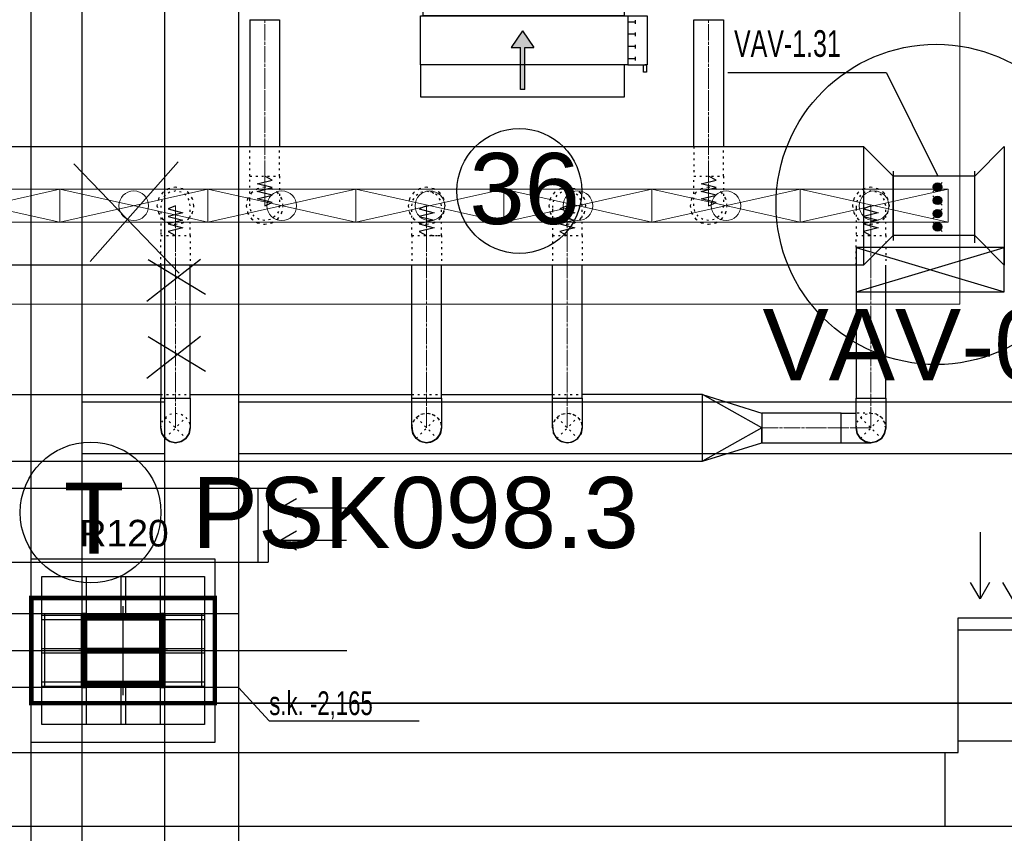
# Model space of a CAD drawing. Header units: centimetres. Extents: x -149939 to 48626, y -46000 to 152985.
# Tile 61 of 256: x -47239 to -40589, y 39766 to 45261. Entities that reach past the tile are written whole.
import ezdxf

# ---------------------------------------------------------------- set-up
doc = ezdxf.new("R2010")
doc.units = ezdxf.units.CM
doc.header["$LTSCALE"] = 50
doc.header["$PDMODE"] = 35
doc.header["$PDSIZE"] = 0.1
for name, pattern in [('CADVENT_CENTERLINE', [9.9, 7.4, -1, 0.5, -1]), ('CADVENT_HIDDEN', [0.8, 0.25, -0.55]), ('Kondygnacja  -0_5$0$HIDDEN', [9.525, 6.35, -3.175]), ('Kondygnacja  -0_5$0$HIDDEN2', [4.7625, 3.175, -1.5875]), ('Osie rzutów$0$DASHDOT2', [12.7, 6.35, -3.175, 0, -3.175])]:
    doc.linetypes.add(name, pattern=pattern)
doc.layers.get('0').update_dxf_attribs({"color": 8})
doc.layers.get('DEFPOINTS').update_dxf_attribs({"color": 8})
for name, color, linetype in [('01-103-Went PP_poziom-0_5$0$L_Nawiew', 7, 'Continuous'), ('bgde-nawiewDETAILS', 1, 'Continuous'), ('bgde-nawiewEXP', 7, 'Continuous'), ('bgde-nawiewHIDDEN', 250, 'Continuous'), ('bgde-wywiewSOL', 5, 'Continuous'), ('bgde_redukcja', 250, 'Continuous'), ('bgde_VAV', 7, 'Continuous'), ('IS_zmiany 2024', 1, 'Continuous'), ('Kondygnacja  -0_5$0$ARCH_GK', 8, 'Continuous'), ('Kondygnacja  -0_5$0$ARCH_INFO_ODPORNOŚĆ OGNIOWA', 8, 'Continuous'), ('Kondygnacja  -0_5$0$ARCH_KONSTR_POWYŻEJ RZUTU', 8, 'Kondygnacja  -0_5$0$HIDDEN'), ('Kondygnacja  -0_5$0$ARCH_KONSTR_POWYŻEJ RZUTU_IST', 8, 'Kondygnacja  -0_5$0$HIDDEN2'), ('Kondygnacja  -0_5$0$ARCH_KONSTRUKCJA_NIEWIDOCZNA', 8, 'Continuous'), ('Kondygnacja  -0_5$0$ARCH_OKŁADZINA', 8, 'Continuous'), ('Kondygnacja  -0_5$0$ARCH_SŁUPY', 8, 'Continuous'), ('Osie rzutów$0$ARCH_INFO_OSIE_IST', 8, 'Osie rzutów$0$DASHDOT2'), ('Osie rzutów$0$ARCH_INFO_OSIE_OPISY_IST', 8, 'Continuous')]:
    doc.layers.add(name, color=color, linetype=linetype)
for name, color, linetype, lineweight in [('bgde-nawiewCEN', 7, 'Continuous', 13), ('bgde_nawiewnik', 11, 'Continuous', 5), ('Kondygnacja  -0_5$0$ARCH_INFO_WYMIARY', 8, 'Continuous', 9), ('RFCU', 6, 'Continuous', 30)]:
    doc.layers.add(name, color=color, linetype=linetype, lineweight=lineweight)
doc.styles.add('Arial', font='ARIAL.TTF')
doc.styles.add('Kondygnacja  -0_5$0$Arial', font='ARIAL.TTF')
doc.styles.add('Kondygnacja  -0_5$0$BIKTS', font='bikromsw.shx', dxfattribs={"width": 0.8})
doc.styles.add('Kondygnacja  -0_5$0$Romans', font='Romans.shx', dxfattribs={"width": 0.7})
doc.dimstyles.new('Kondygnacja  -0_5$0$Wymiary 1-100', dxfattribs={"dimtxt": 12, "dimasz": 10, "dimexe": 5, "dimexo": 0, "dimgap": 4, "dimtad": 1, "dimrnd": 0.5, "dimzin": 12, "dimdsep": 46, "dimtxsty": 'Kondygnacja  -0_5$0$Romans', "dimblk": 'Kondygnacja  -0_5$0$_Oblique', "dimcen": 10, "dimdle": 10, "dimclrt": 55, "dimazin": 0, "dimtfac": 1, "dimtmove": 1, "dimatfit": 3, "dimfxl": 8, "dimfxlon": 1, "dimtolj": 1, "dimtzin": 0, "dimarcsym": 0})
pattern_1 = [(45, (-1133.3117, -3177.9858), (-0.6735192, 0.6735192), [])]

# ---------------------------------------------------------------- blocks, each defined once
blk = doc.blocks.new('Osie rzutów')
at = {"layer": 'Osie rzutów$0$ARCH_INFO_OSIE_IST', "ltscale": 10}
for p, q in [((7460, 12510), (7460, 4623.26)), ((7460, 8570), (7460, 8630)), ((4436.04, 8600), (15156.54, 8600)), ((7490, 8600), (7430, 8600))]:
    blk.add_line(p, q, dxfattribs=at)
blk = doc.blocks.new('Kondygnacja  -0_5$0$_Oblique')
at = {"color": 0, "linetype": 'ByBlock', "lineweight": -2}
blk.add_line((-0.5, -0.5), (0.5, 0.5), dxfattribs=at)
blk = doc.blocks.new('*D148')
at = {"layer": 'DEFPOINTS', "color": 0}
for p in [(-59190, 47690), (5862.4, 47690), (6190, 43700)]:
    blk.add_point(p, dxfattribs=at)
at = {"layer": 'Kondygnacja  -0_5$0$ARCH_INFO_WYMIARY', "color": 0, "lineweight": -2}
for p, q in [((5854.4, 47690), (5867.4, 47690)), ((5862.4, 43690), (5862.4, 47700)), ((5870.4, 43700), (5857.4, 43700))]:
    blk.add_line(p, q, dxfattribs=at)
at = {"layer": 'Kondygnacja  -0_5$0$ARCH_INFO_WYMIARY', "color": 0, "linetype": 'ByBlock', "lineweight": -2, "xscale": 10, "yscale": 10, "zscale": 10}
for p, rotation in [((5862.4, 47690), 90), ((5862.4, 43700), 270)]:
    blk.add_blockref('Kondygnacja  -0_5$0$_Oblique', p, dxfattribs=dict(at, rotation=rotation))
at = {"layer": 'Kondygnacja  -0_5$0$ARCH_INFO_WYMIARY', "color": 55, "insert": (5852.4, 45695), "char_height": 12, "attachment_point": 5, "rotation": 90, "style": 'Kondygnacja  -0_5$0$Romans'}
blk.add_mtext('\\A1;3990', dxfattribs=at)
blk = doc.blocks.new('Kondygnacja  -0_5$0$słup_prostokąt')
at = {"layer": 'Kondygnacja  -0_5$0$ARCH_SŁUPY', "lineweight": 40}
h = blk.add_hatch(dxfattribs=at)
h.set_pattern_fill('ANSI31', color=256, scale=0.3, style=0)
h.set_pattern_definition(pattern_1)
h.paths.add_polyline_path([(36, 34), (39, 34), (39, 84), (36, 84)])
h = blk.add_hatch(dxfattribs=at)
h.set_pattern_fill('ANSI31', color=256, scale=0.3, style=0)
h.set_pattern_definition(pattern_1)
h.paths.add_polyline_path([(89, 80), (89, 83), (39, 83), (39, 80)])
h = blk.add_hatch(dxfattribs=at)
h.set_pattern_fill('ANSI31', color=256, scale=0.3, style=0)
h.set_pattern_definition(pattern_1)
h.paths.add_polyline_path([(89, 34), (92, 34), (92, 84), (89, 84)])
h = blk.add_hatch(dxfattribs=at)
h.set_pattern_fill('ANSI31', color=256, scale=0.3, style=0)
h.set_pattern_definition(pattern_1)
h.paths.add_polyline_path([(89, 57.5), (89, 60.5), (39, 60.5), (39, 57.5)])
h = blk.add_hatch(dxfattribs=at)
h.set_pattern_fill('ANSI31', color=256, scale=0.3, style=0)
h.set_pattern_definition(pattern_1)
h.paths.add_polyline_path([(89, 35), (89, 38), (39, 38), (39, 35)])
at = {"layer": 'Kondygnacja  -0_5$0$ARCH_KONSTRUKCJA_NIEWIDOCZNA'}
blk.add_lwpolyline([(119, 109), (119, 9), (9, 9), (9, 109)], close=True, dxfattribs=at)
for points in [[(36, 109), (36, 84)], [(39, 109), (39, 84)], [(62.5, 109), (62.5, 83)], [(65.5, 109), (65.5, 83)], [(89, 109), (89, 84)], [(92, 109), (92, 84)], [(9, 83), (36, 83)], [(9, 80), (36, 80)], [(92, 83), (119, 83)], [(92, 80), (119, 80)], [(9, 60.5), (36, 60.5)], [(92, 60.5), (119, 60.5)], [(9, 57.5), (36, 57.5)], [(92, 57.5), (119, 57.5)], [(9, 38), (36, 38)], [(9, 35), (36, 35)], [(36, 34), (36, 9)], [(39, 34), (39, 9)], [(62.5, 35), (62.5, 9)], [(65.49, 35), (65.49, 9)], [(89, 34), (89, 9)], [(92, 38), (119, 38)], [(92, 35), (119, 35)], [(92, 34), (92, 9)]]:
    blk.add_lwpolyline(points, dxfattribs=at)
at = {"layer": 'Kondygnacja  -0_5$0$ARCH_OKŁADZINA'}
blk.add_lwpolyline([(2, 121), (126, 121), (126, -3), (2, -3)], close=True, dxfattribs=at)
at = {"layer": 'Kondygnacja  -0_5$0$ARCH_SŁUPY', "lineweight": 40}
for p, q in [((39, 60.5), (89, 60.5)), ((89, 57.5), (39, 57.5))]:
    blk.add_line(p, q, dxfattribs=at)
at = {"layer": 'Kondygnacja  -0_5$0$ARCH_SŁUPY', "lineweight": 30, "const_width": 3}
blk.add_lwpolyline([(2, 94.5), (126, 94.5), (126, 23.5), (2, 23.5)], close=True, dxfattribs=at)
at = {"layer": 'Kondygnacja  -0_5$0$ARCH_SŁUPY', "lineweight": 40}
for points in [[(36, 84), (39, 84), (39, 34), (36, 34)], [(89, 84), (92, 84), (92, 34), (89, 34)]]:
    blk.add_lwpolyline(points, close=True, dxfattribs=at)
for points in [[(89, 83), (39, 83)], [(39, 80), (89, 80)], [(89, 38), (39, 38)], [(39, 35), (89, 35)]]:
    blk.add_lwpolyline(points, dxfattribs=at)
blk = doc.blocks.new('Kondygnacja  -0_5$0$konstrukcja istniejąca -0.5')
at = {"layer": 'Kondygnacja  -0_5$0$ARCH_KONSTR_POWYŻEJ RZUTU_IST', "ltscale": 10}
for p, q in [((7432, 9775), (7432, 8625)), ((7432, 8575), (7432, 7425))]:
    blk.add_line(p, q, dxfattribs=at)
for points in [[(7488, 9775), (7488, 8625)], [(7538, 9775), (7538, 8625)], [(7538, 8575), (7382, 8575), (7382, 8625), (7538, 8625), (7538, 8575)], [(7488, 8575), (7488, 7425)], [(7538, 8575), (7538, 7425)]]:
    blk.add_lwpolyline(points, dxfattribs=at)
at = {"layer": 'Kondygnacja  -0_5$0$ARCH_KONSTR_POWYŻEJ RZUTU_IST', "ltscale": 10, "elevation": 0}
for points in [[(7432, 8767.89), (7488, 8767.89)], [(7538, 8767.89), (8582, 8767.89)], [(7488, 8732.89), (7432, 8732.89)], [(8582, 8732.89), (7538, 8732.89)], [(7407, 8625), (7407, 8575)], [(7513, 8625), (7513, 8575)]]:
    blk.add_lwpolyline(points, dxfattribs=at)
at = {"layer": 'Kondygnacja  -0_5$0$ARCH_KONSTR_POWYŻEJ RZUTU_IST'}
blk.add_lwpolyline([(7538, 8575), (7558.68, 8552.53), (7659.84, 8552.53)], dxfattribs=at)
at = {"layer": 'Kondygnacja  -0_5$0$ARCH_KONSTR_POWYŻEJ RZUTU_IST', "style": 'Kondygnacja  -0_5$0$BIKTS', "width": 0.7}
blk.add_text('s.k. -2,165', height=16, dxfattribs=at).set_placement((7558.68, 8556.46))
blk = doc.blocks.new('blok')
at = {"layer": 'bgde_VAV', "color": 3, "linetype": 'Continuous', "lineweight": -2}
for p, q in [((-54400.4, 33775), (-54434.2, 33775)), ((-53950.4, 33775), (-54400.4, 33775)), ((-53966.7, 33775), (-54000.4, 33775)), ((-54434.2, 33225), (-54400.4, 33225)), ((-54400.4, 33225), (-54000.4, 33225)), ((-54000.4, 33225), (-53966.7, 33225))]:
    blk.add_line(p, q, dxfattribs=at)
at = {"layer": 'bgde_VAV', "color": 3, "linetype": 'ByBlock', "lineweight": -2}
for p, q in [((-54400.4, 33775), (-54400.4, 33225)), ((-54000.4, 33775), (-54000.4, 33225))]:
    blk.add_line(p, q, dxfattribs=at)
at = {"layer": 'bgde_VAV', "color": 3, "linetype": 'Continuous', "lineweight": -3}
for p, q in [((-54294.7, 33492.5), (-54357.9, 33555.7)), ((-54326.3, 33524.1), (-54354.9, 33524.1)), ((-54326.3, 33524.1), (-54353.5, 33533)), ((-54326.3, 33524.1), (-54353.5, 33515.3)), ((-54326.3, 33524.1), (-54349.5, 33540.9)), ((-54326.3, 33524.1), (-54349.5, 33507.3)), ((-54326.3, 33524.1), (-54343.1, 33547.3)), ((-54326.3, 33524.1), (-54343.1, 33501)), ((-54326.3, 33524.1), (-54335.1, 33551.3)), ((-54326.3, 33524.1), (-54335.1, 33496.9)), ((-54326.3, 33524.1), (-54326.3, 33552.7)), ((-54326.3, 33524.1), (-54317.5, 33551.3)), ((-54326.3, 33524.1), (-54309.5, 33547.3)), ((-54326.3, 33524.1), (-54303.2, 33540.9)), ((-54326.3, 33524.1), (-54299.1, 33533)), ((-54326.3, 33524.1), (-54299.1, 33515.3)), ((-54326.3, 33524.1), (-54303.2, 33507.3)), ((-54326.3, 33524.1), (-54309.5, 33501)), ((-54326.3, 33524.1), (-54317.5, 33496.9)), ((-54326.3, 33524.1), (-54326.3, 33495.5)), ((-54326.3, 33524.1), (-54297.7, 33524.1)), ((-54205.3, 33555.7), (-54268.5, 33492.5)), ((-54236.9, 33524.1), (-54265.5, 33524.1)), ((-54236.9, 33524.1), (-54264.1, 33533)), ((-54236.9, 33524.1), (-54264.1, 33515.3)), ((-54236.9, 33524.1), (-54260, 33540.9)), ((-54236.9, 33524.1), (-54260, 33507.3)), ((-54236.9, 33524.1), (-54253.7, 33547.3)), ((-54236.9, 33524.1), (-54253.7, 33501)), ((-54236.9, 33524.1), (-54245.7, 33551.3)), ((-54236.9, 33524.1), (-54245.7, 33496.9)), ((-54236.9, 33524.1), (-54236.9, 33552.7)), ((-54236.9, 33524.1), (-54228.1, 33551.3)), ((-54236.9, 33524.1), (-54220.1, 33547.3)), ((-54236.9, 33524.1), (-54213.8, 33540.9)), ((-54236.9, 33524.1), (-54209.7, 33533)), ((-54236.9, 33524.1), (-54209.7, 33515.3)), ((-54236.9, 33524.1), (-54213.8, 33507.3)), ((-54236.9, 33524.1), (-54220.1, 33501)), ((-54236.9, 33524.1), (-54228.1, 33496.9)), ((-54236.9, 33524.1), (-54236.9, 33495.5)), ((-54236.9, 33524.1), (-54208.3, 33524.1)), ((-54115.9, 33492.5), (-54179.1, 33555.7)), ((-54147.5, 33524.1), (-54176.1, 33524.1)), ((-54147.5, 33524.1), (-54174.7, 33533)), ((-54147.5, 33524.1), (-54174.7, 33515.3)), ((-54147.5, 33524.1), (-54170.6, 33540.9)), ((-54147.5, 33524.1), (-54170.6, 33507.3)), ((-54147.5, 33524.1), (-54164.3, 33547.3)), ((-54147.5, 33524.1), (-54164.3, 33501)), ((-54147.5, 33524.1), (-54156.3, 33551.3)), ((-54147.5, 33524.1), (-54156.3, 33496.9)), ((-54147.5, 33524.1), (-54147.5, 33552.7)), ((-54147.5, 33524.1), (-54138.7, 33551.3)), ((-54147.5, 33524.1), (-54130.7, 33547.3)), ((-54147.5, 33524.1), (-54124.3, 33540.9)), ((-54147.5, 33524.1), (-54120.3, 33533)), ((-54147.5, 33524.1), (-54120.3, 33515.3)), ((-54147.5, 33524.1), (-54124.3, 33507.3)), ((-54147.5, 33524.1), (-54130.7, 33501)), ((-54147.5, 33524.1), (-54138.7, 33496.9)), ((-54147.5, 33524.1), (-54147.5, 33495.5)), ((-54147.5, 33524.1), (-54118.9, 33524.1)), ((-54026.5, 33555.7), (-54089.7, 33492.5)), ((-54058.1, 33524.1), (-54086.7, 33524.1)), ((-54058.1, 33524.1), (-54085.3, 33533)), ((-54058.1, 33524.1), (-54085.3, 33515.3)), ((-54058.1, 33524.1), (-54081.2, 33540.9)), ((-54058.1, 33524.1), (-54081.2, 33507.3)), ((-54058.1, 33524.1), (-54074.9, 33547.3)), ((-54058.1, 33524.1), (-54074.9, 33501)), ((-54058.1, 33524.1), (-54066.9, 33551.3)), ((-54058.1, 33524.1), (-54066.9, 33496.9)), ((-54058.1, 33524.1), (-54058.1, 33552.7)), ((-54058.1, 33524.1), (-54049.2, 33551.3)), ((-54058.1, 33524.1), (-54041.3, 33547.3)), ((-54058.1, 33524.1), (-54034.9, 33540.9)), ((-54058.1, 33524.1), (-54030.9, 33533)), ((-54058.1, 33524.1), (-54030.9, 33515.3)), ((-54058.1, 33524.1), (-54034.9, 33507.3)), ((-54058.1, 33524.1), (-54041.3, 33501)), ((-54058.1, 33524.1), (-54049.2, 33496.9)), ((-54058.1, 33524.1), (-54058.1, 33495.5)), ((-54058.1, 33524.1), (-54029.5, 33524.1))]:
    blk.add_line(p, q, dxfattribs=at)
for centre in [(-54326.3, 33524.1), (-54236.9, 33524.1), (-54147.5, 33524.1), (-54058.1, 33524.1)]:
    blk.add_ellipse(centre, major_axis=(0, 28.6), ratio=1, start_param=-1.570796, end_param=4.712389, dxfattribs=at)
blk = doc.blocks.new('A$C066D7839')
at = {"layer": 'bgde_nawiewnik', "color": 7}
for p, q in [((-50, -11.15), (-50, 11.15)), ((-50, 11.15), (50, 11.15)), ((-50, -11.15), (50, 11.15)), ((50, -11.15), (-50, 11.15)), ((50, 11.15), (50, -11.15)), ((50, -11.15), (-50, -11.15))]:
    blk.add_line(p, q, dxfattribs=at)
blk.add_circle((0, 0), 10, dxfattribs=at)
blk = doc.blocks.new('A$C5B3E7367')
at = {"layer": '01-103-Went PP_poziom-0_5$0$L_Nawiew'}
h = blk.add_hatch(color=256, dxfattribs=at)
h.paths.add_polyline_path([(215, 704), (215, 674), (331.7, 674), (331.7, 612.1), (445.9, 689), (331.7, 765.9), (331.7, 704)])
h.paths.add_polyline_path([(48.3, 704), (48.3, 674), (215, 674), (215, 704)])
for p, q in [((215, 1400), (215, 1530)), ((545, 1530), (215, 1530)), ((215, 1530), (215, 1515)), ((545, 1400), (545, 1530)), ((215, 1525), (165, 1525)), ((165, 1525), (165, 1505)), ((165, 1505), (215, 1505)), ((545, 1400), (215, 1400)), ((215, 1400), (215, 1378)), ((243.8, 1452), (268.8, 1452)), ((256.2, 1452), (256.2, 1400)), ((326.2, 1452), (351.2, 1452)), ((338.8, 1452), (338.8, 1400)), ((408.8, 1452), (433.8, 1452)), ((421.2, 1452), (421.2, 1400)), ((491.2, 1452), (516.2, 1452)), ((503.8, 1452), (503.8, 1400)), ((545, 0), (545, 1400)), ((0, 1378), (215, 1378)), ((0, 0), (0, 1378)), ((215, 1378), (215, 0)), ((445.9, 689), (331.7, 765.9)), ((331.7, 704), (331.7, 765.9)), ((48.3, 704), (331.7, 704)), ((48.3, 704), (48.3, 674)), ((48.3, 674), (331.7, 674)), ((445.9, 689), (331.7, 612.1)), ((331.7, 612.1), (331.7, 674)), ((215, 0), (0, 0)), ((215, 0), (545, 0))]:
    blk.add_line(p, q, dxfattribs=at)
blk = doc.blocks.new('A$C53CA46B8')
at = {"layer": 'bgde-wywiewSOL'}
for p, q in [((200.4, 481.1), (-249.6, 481.1)), ((-249.6, 481.1), (-249.6, -878.9)), ((112.9, 511.1), (-162.1, 511.1)), ((-137.1, 481.1), (-137.1, 511.1)), ((87.9, 481.1), (87.9, 511.1)), ((200.4, 481.1), (200.4, -878.9)), ((200.4, -878.9), (-249.6, -878.9)), ((112.9, -908.9), (-162.1, -908.9)), ((-137.1, -878.9), (-137.1, -908.9)), ((87.9, -878.9), (87.9, -908.9))]:
    blk.add_line(p, q, dxfattribs=at)
at = {"layer": '01-103-Went PP_poziom-0_5$0$L_Nawiew'}
blk.add_blockref('A$C5B3E7367', (-794.6, -893.9), dxfattribs=at)

msp = doc.modelspace()

# ---------------------------------------------------------------- linework, layer by layer
at = {"layer": 'bgde-nawiewCEN', "linetype": 'CADVENT_CENTERLINE', "ltscale": 0.06}
for p, q in [((-45583.864, 45260.826), (-45583.864, 44203.959)), ((-42585.602, 45260.826), (-42585.602, 44203.959)), ((-45583.864, 44203.959), (-45583.864, 44185.263)), ((-45583.864, 44185.263), (-45583.864, 44134.152)), ((-42585.602, 44203.959), (-42585.602, 44185.263)), ((-42585.602, 44185.263), (-42585.602, 44134.152)), ((-45583.864, 44134.152), (-45583.864, 44106.359)), ((-45583.864, 44106.359), (-45583.864, 44082.833)), ((-42585.602, 44134.152), (-42585.602, 44106.359)), ((-42585.602, 44106.359), (-42585.602, 44082.833)), ((-45583.864, 44082.833), (-45583.864, 44063.218)), ((-45583.864, 44063.218), (-45583.864, 44047.159)), ((-45583.864, 44047.159), (-45583.864, 44034.3)), ((-45583.864, 44034.3), (-45583.864, 44024.285)), ((-45583.864, 44024.285), (-45583.864, 44016.759)), ((-42585.602, 44082.833), (-42585.602, 44063.218)), ((-42585.602, 44063.218), (-42585.602, 44047.159)), ((-42585.602, 44047.159), (-42585.602, 44034.3)), ((-42585.602, 44034.3), (-42585.602, 44024.285)), ((-42585.602, 44024.285), (-42585.602, 44016.759)), ((-46186.383, 44003.485), (-46186.383, 44003.959)), ((-46186.383, 44002.359), (-46186.383, 44003.485)), ((-46186.383, 44000.166), (-46186.383, 44002.359)), ((-46186.383, 43996.552), (-46186.383, 44000.166)), ((-46186.383, 43991.159), (-46186.383, 43996.552)), ((-46186.383, 43983.633), (-46186.383, 43991.159)), ((-46186.383, 43973.618), (-46186.383, 43983.633)), ((-46186.383, 43960.759), (-46186.383, 43973.618)), ((-46186.383, 43944.7), (-46186.383, 43960.759)), ((-45583.864, 44016.759), (-45583.864, 44011.366)), ((-45583.864, 44011.366), (-45583.864, 44007.752)), ((-45583.864, 44007.752), (-45583.864, 44005.559)), ((-45583.864, 44005.559), (-45583.864, 44004.433)), ((-45583.864, 44004.433), (-45583.864, 44003.959)), ((-44490.031, 44003.485), (-44490.031, 44003.959)), ((-44490.031, 44002.359), (-44490.031, 44003.485)), ((-44490.031, 44000.166), (-44490.031, 44002.359)), ((-44490.031, 43996.552), (-44490.031, 44000.166)), ((-44490.031, 43991.159), (-44490.031, 43996.552)), ((-44490.031, 43983.633), (-44490.031, 43991.159)), ((-44490.031, 43973.618), (-44490.031, 43983.633)), ((-44490.031, 43960.759), (-44490.031, 43973.618)), ((-44490.031, 43944.7), (-44490.031, 43960.759)), ((-43540.031, 44003.485), (-43540.031, 44003.959)), ((-43540.031, 44002.359), (-43540.031, 44003.485)), ((-43540.031, 44000.166), (-43540.031, 44002.359)), ((-43540.031, 43996.552), (-43540.031, 44000.166)), ((-43540.031, 43991.159), (-43540.031, 43996.552)), ((-43540.031, 43983.633), (-43540.031, 43991.159)), ((-43540.031, 43973.618), (-43540.031, 43983.633)), ((-43540.031, 43960.759), (-43540.031, 43973.618)), ((-43540.031, 43944.7), (-43540.031, 43960.759)), ((-42585.602, 44016.759), (-42585.602, 44011.366)), ((-42585.602, 44011.366), (-42585.602, 44007.752)), ((-42585.602, 44007.752), (-42585.602, 44005.559)), ((-42585.602, 44005.559), (-42585.602, 44004.433)), ((-42585.602, 44004.433), (-42585.602, 44003.959)), ((-41490.031, 44003.485), (-41490.031, 44003.959)), ((-41490.031, 44002.359), (-41490.031, 44003.485)), ((-41490.031, 44000.166), (-41490.031, 44002.359)), ((-41490.031, 43996.552), (-41490.031, 44000.166)), ((-41490.031, 43991.159), (-41490.031, 43996.552)), ((-41490.031, 43983.633), (-41490.031, 43991.159)), ((-41490.031, 43973.618), (-41490.031, 43983.633)), ((-41490.031, 43960.759), (-41490.031, 43973.618)), ((-41490.031, 43944.7), (-41490.031, 43960.759)), ((-46186.383, 43925.085), (-46186.383, 43944.7)), ((-46186.383, 43901.559), (-46186.383, 43925.085)), ((-46186.383, 43873.766), (-46186.383, 43901.559)), ((-44490.031, 43925.085), (-44490.031, 43944.7)), ((-44490.031, 43901.559), (-44490.031, 43925.085)), ((-44490.031, 43873.766), (-44490.031, 43901.559)), ((-43540.031, 43925.085), (-43540.031, 43944.7)), ((-43540.031, 43901.559), (-43540.031, 43925.085)), ((-43540.031, 43873.766), (-43540.031, 43901.559)), ((-41490.031, 43925.085), (-41490.031, 43944.7)), ((-41490.031, 43901.559), (-41490.031, 43925.085)), ((-41490.031, 43873.766), (-41490.031, 43901.559)), ((-46186.383, 43822.655), (-46186.383, 43873.766)), ((-46186.383, 43803.959), (-46186.383, 43822.655)), ((-44490.031, 43822.655), (-44490.031, 43873.766)), ((-44490.031, 43803.959), (-44490.031, 43822.655)), ((-43540.031, 43822.655), (-43540.031, 43873.766)), ((-43540.031, 43803.959), (-43540.031, 43822.655)), ((-41490.031, 43822.655), (-41490.031, 43873.766)), ((-41490.031, 43803.959), (-41490.031, 43822.655)), ((-46186.383, 43803.959), (-46186.383, 42704.048)), ((-44490.031, 43803.959), (-44490.031, 42704.048)), ((-43540.031, 43803.959), (-43540.031, 42704.048)), ((-41490.031, 43803.959), (-41490.031, 42704.048)), ((-46186.383, 42704.048), (-46186.383, 42504.048)), ((-44490.031, 42704.048), (-44490.031, 42504.048)), ((-43540.031, 42704.048), (-43540.031, 42504.048)), ((-41490.031, 42704.048), (-41490.031, 42504.048)), ((-42226.9, 42504.048), (-41690.031, 42504.048)), ((-41690.031, 42504.048), (-41490.031, 42504.048))]:
    msp.add_line(p, q, dxfattribs=at)
at = {"layer": 'bgde-nawiewDETAILS', "linetype": 'CADVENT_HIDDEN'}
for p, q in [((-46257.094, 42433.337), (-46115.673, 42574.759)), ((-46257.094, 42574.759), (-46115.673, 42433.337)), ((-44560.742, 42433.337), (-44419.321, 42574.759)), ((-44560.742, 42574.759), (-44419.321, 42433.337)), ((-43610.742, 42433.337), (-43469.321, 42574.759)), ((-43610.742, 42574.759), (-43469.321, 42433.337)), ((-41560.742, 42433.337), (-41419.321, 42574.759)), ((-41560.742, 42574.759), (-41419.321, 42433.337))]:
    msp.add_line(p, q, dxfattribs=at)
at = {"layer": 'bgde-nawiewEXP', "linetype": 'Continuous'}
for points in [[(-45683.864, 45260.826), (-45683.864, 44403.774)], [(-45683.864, 45260.826), (-45483.864, 45260.826), (-45483.864, 44403.774)], [(-42685.602, 44403.774), (-42685.602, 45260.826), (-42485.602, 45260.826), (-42485.602, 44403.774)], [(-41538.801, 43603.774), (-51978.018, 43603.774), (-51978.018, 44403.774), (-41538.801, 44403.774)], [(-46286.383, 43603.774), (-46286.383, 42704.048), (-46086.383, 42704.048), (-46086.383, 43603.774)], [(-44590.031, 42704.048), (-44390.031, 42704.048), (-44390.031, 43603.774)], [(-44590.031, 42704.048), (-44590.031, 43603.774)], [(-43640.031, 42704.048), (-43440.031, 42704.048), (-43440.031, 43603.774)], [(-43640.031, 42704.048), (-43640.031, 43603.774)], [(-41590.031, 43603.774), (-41590.031, 42704.048), (-41390.031, 42704.048), (-41390.031, 43603.774)], [(-51989.989, 42304.048), (-51989.989, 42704.048), (-51789.989, 42729.048), (-51789.989, 42279.048), (-42626.9, 42279.048), (-42626.9, 42729.048), (-42226.9, 42604.048), (-42226.9, 42504.048), (-42626.9, 42729.048), (-43440.031, 42729.048)], [(-48490.031, 42729.048), (-46286.383, 42729.048)], [(-46086.383, 42729.048), (-44590.031, 42729.048)], [(-44390.031, 42729.048), (-43640.031, 42729.048)], [(-43640.031, 42504.048), (-43640.031, 42704.048), (-43440.031, 42704.048), (-43440.031, 42504.048), (-43447.643, 42465.78), (-43452.039, 42459.201)], [(-41690.031, 42404.048), (-41490.031, 42404.048), (-41528.3, 42411.66), (-41560.742, 42433.337), (-41582.419, 42465.78), (-41590.031, 42504.048), (-41590.031, 42704.048), (-41390.031, 42704.048), (-41390.031, 42504.048), (-41397.643, 42465.78), (-41419.321, 42433.337), (-41451.763, 42411.66), (-41490.031, 42404.048), (-41528.3, 42411.66), (-41560.742, 42433.337), (-41582.419, 42465.78), (-41590.031, 42504.048), (-41582.419, 42465.78), (-41560.742, 42433.337), (-41528.3, 42411.66), (-41490.031, 42404.048), (-41451.763, 42411.66), (-41419.321, 42433.337), (-41397.643, 42465.78), (-41390.031, 42504.048), (-41397.643, 42465.78), (-41419.321, 42433.337), (-41451.763, 42411.66), (-41490.031, 42404.048)], [(-41690.031, 42404.048), (-41690.031, 42604.048), (-41590.031, 42604.048)], [(-46286.383, 42504.048), (-46278.772, 42465.783)], [(-46286.383, 42504.046), (-46278.772, 42465.781), (-46257.095, 42433.339), (-46257.094, 42433.338)], [(-46115.672, 42433.339), (-46093.996, 42465.778), (-46086.383, 42504.046), (-46086.384, 42504.047)], [(-46093.996, 42465.779), (-46093.995, 42465.78), (-46086.383, 42504.048)], [(-44590.031, 42504.048), (-44585.453, 42481.032)], [(-44588.076, 42499.328), (-44586.003, 42475.953), (-44567.946, 42441.364), (-44562.008, 42436.393)], [(-44417.365, 42438.058), (-44402.302, 42456.052), (-44390.613, 42493.278), (-44391.297, 42500.992)], [(-44401.946, 42459.34), (-44397.643, 42465.78), (-44390.031, 42504.048)], [(-43640.031, 42504.048), (-43635.501, 42481.272)], [(-43640.031, 42504.048), (-43632.419, 42465.78), (-43633.963, 42473.54)], [(-43638.065, 42499.302), (-43636.065, 42476.165), (-43618.085, 42441.537), (-43612.029, 42436.445)], [(-43501.763, 42411.66), (-43469.321, 42433.337), (-43447.643, 42465.78), (-43440.031, 42504.048)], [(-43467.355, 42438.084), (-43452.409, 42455.858), (-43440.637, 42493.058), (-43441.318, 42500.941)], [(-46278.772, 42465.781), (-46278.771, 42465.78), (-46257.094, 42433.337), (-46224.655, 42411.662)], [(-46257.092, 42433.337), (-46224.653, 42411.661), (-46186.385, 42404.048), (-46186.384, 42404.048)], [(-46186.382, 42404.049), (-46148.117, 42411.659), (-46115.674, 42433.336), (-46115.673, 42433.337)], [(-46148.116, 42411.66), (-46148.115, 42411.66), (-46115.673, 42433.337), (-46093.997, 42465.776)], [(-44583.93, 42473.376), (-44582.419, 42465.78), (-44560.742, 42433.337), (-44541.23, 42420.3)], [(-44556.022, 42431.382), (-44538.028, 42416.319), (-44500.802, 42404.63), (-44493.087, 42405.314)], [(-44485.311, 42406.003), (-44461.936, 42408.076), (-44427.348, 42426.133), (-44422.376, 42432.072)], [(-44459.359, 42410.149), (-44451.763, 42411.66), (-44419.321, 42433.337), (-44406.283, 42452.849)], [(-43632.419, 42465.78), (-43610.742, 42433.337), (-43591.433, 42420.436)], [(-43632.419, 42465.78), (-43610.742, 42433.337), (-43578.3, 42411.66), (-43584.879, 42416.056)], [(-43605.996, 42431.371), (-43588.222, 42416.426), (-43551.022, 42404.654), (-43543.139, 42405.335)], [(-43535.285, 42406.014), (-43512.149, 42408.014), (-43477.52, 42425.994), (-43472.428, 42432.05)], [(-43501.763, 42411.66), (-43469.321, 42433.337), (-43456.419, 42452.646)], [(-46224.653, 42411.661), (-46224.652, 42411.66), (-46186.383, 42404.048), (-46148.119, 42411.659)], [(-44534.739, 42415.963), (-44528.3, 42411.66), (-44490.031, 42404.048), (-44467.016, 42408.626)], [(-43578.3, 42411.66), (-43540.031, 42404.048), (-43517.255, 42408.579)], [(-43578.3, 42411.66), (-43540.031, 42404.048), (-43501.763, 42411.66), (-43509.523, 42410.116)]]:
    msp.add_lwpolyline(points, dxfattribs=at)
for points in [[(-41538.801, 43603.774), (-41338.801, 43803.774), (-41338.801, 44203.775), (-41538.801, 44403.774)], [(-40588.801, 43603.774), (-40788.801, 43803.774), (-40788.801, 44203.775), (-40588.801, 44403.774)], [(-46286.383, 42504.048), (-46286.383, 42704.048), (-46086.383, 42704.048), (-46086.383, 42504.048), (-46093.995, 42465.78), (-46115.673, 42433.337), (-46148.115, 42411.66), (-46186.383, 42404.048), (-46224.652, 42411.66), (-46257.094, 42433.337), (-46278.771, 42465.78)], [(-44590.031, 42504.048), (-44590.031, 42704.048), (-44390.031, 42704.048), (-44390.031, 42504.048), (-44397.643, 42465.78), (-44419.321, 42433.337), (-44451.763, 42411.66), (-44490.031, 42404.048), (-44528.3, 42411.66), (-44560.742, 42433.337), (-44582.419, 42465.78)], [(-42226.899, 42433.337), (-42226.899, 42404.048), (-41690.031, 42404.048), (-41690.031, 42604.048), (-42226.899, 42604.048), (-42226.899, 42465.78)], [(-42626.9, 42279.048), (-42226.9, 42404.048), (-42226.9, 42504.048)]]:
    msp.add_lwpolyline(points, close=True, dxfattribs=at)
at = {"layer": 'bgde-nawiewHIDDEN', "linetype": 'CADVENT_HIDDEN'}
for points in [[(-45683.864, 44203.959), (-45483.864, 44203.959), (-45483.864, 44403.774)], [(-45683.864, 44203.959), (-45683.864, 44403.774)], [(-42685.602, 44403.774), (-42685.602, 44203.959), (-42485.602, 44203.959), (-42485.602, 44403.774)], [(-44590.031, 43803.959), (-44590.031, 44003.959), (-44582.419, 44042.227), (-44560.742, 44074.67), (-44528.3, 44096.347), (-44490.031, 44103.959), (-44451.763, 44096.347)], [(-44451.763, 44096.347), (-44490.031, 44103.959)], [(-44451.763, 43803.959), (-44390.031, 43803.959), (-44390.031, 44003.959), (-44397.643, 44042.227), (-44419.321, 44074.67), (-44451.763, 44096.347)], [(-44451.763, 44096.347), (-44419.321, 44074.67)], [(-46286.383, 43603.774), (-46286.383, 43803.959), (-46086.383, 43803.959), (-46086.383, 43603.774)], [(-44590.031, 43803.959), (-44590.031, 43603.774)], [(-44590.031, 43803.959), (-44390.031, 43803.959), (-44390.031, 43603.774)], [(-44590.031, 43803.959), (-44451.763, 43803.959)], [(-44451.763, 43803.959), (-44490.031, 43803.959)], [(-43640.031, 43803.959), (-43640.031, 43603.774)], [(-43640.031, 43803.959), (-43440.031, 43803.959), (-43440.031, 43603.774)], [(-41590.031, 43603.774), (-41590.031, 43803.959), (-41390.031, 43803.959), (-41390.031, 43603.774)], [(-46286.383, 42729.048), (-46086.383, 42729.048)], [(-44590.031, 42729.048), (-44390.031, 42729.048)], [(-43640.031, 42729.048), (-43440.031, 42729.048)], [(-42626.9, 42279.048), (-42626.9, 42729.048)], [(-46286.383, 42504.048), (-46278.771, 42542.316), (-46257.094, 42574.759), (-46224.652, 42596.436), (-46186.383, 42604.048), (-46148.115, 42596.436)], [(-46286.383, 42504.05), (-46278.771, 42542.318), (-46257.093, 42574.76), (-46224.65, 42596.437), (-46186.381, 42604.048), (-46148.113, 42596.435), (-46115.671, 42574.757), (-46093.995, 42542.315), (-46086.384, 42504.047)], [(-46148.115, 42596.436), (-46115.673, 42574.759), (-46093.995, 42542.316), (-46086.383, 42504.048)], [(-44590.031, 42504.048), (-44582.419, 42542.316), (-44560.742, 42574.759), (-44528.3, 42596.436), (-44490.031, 42604.048), (-44451.763, 42596.436), (-44419.321, 42574.759), (-44397.643, 42542.316), (-44390.031, 42504.048)], [(-44589.45, 42514.818), (-44577.76, 42552.044), (-44552.715, 42581.963), (-44518.127, 42600.02), (-44479.261, 42603.466), (-44442.035, 42591.777), (-44412.116, 42566.732), (-44394.059, 42532.143), (-44391.297, 42500.992)], [(-43640.031, 42504.048), (-43632.419, 42542.316), (-43610.742, 42574.759), (-43578.3, 42596.436), (-43540.031, 42604.048), (-43501.763, 42596.436), (-43469.321, 42574.759), (-43447.643, 42542.316), (-43440.031, 42504.048)], [(-43639.426, 42515.038), (-43627.654, 42552.238), (-43602.542, 42582.102), (-43567.914, 42600.082), (-43529.041, 42603.442), (-43491.841, 42591.67), (-43461.978, 42566.559), (-43443.997, 42531.931), (-43441.318, 42500.941)], [(-41590.031, 42504.048), (-41582.419, 42542.316), (-41560.742, 42574.759), (-41528.3, 42596.436), (-41490.031, 42604.048), (-41590.031, 42604.048)], [(-41590.031, 42504.048), (-41582.419, 42542.316), (-41560.742, 42574.759), (-41528.3, 42596.436), (-41490.031, 42604.048), (-41451.763, 42596.436), (-41419.321, 42574.759), (-41397.643, 42542.316), (-41390.031, 42504.048), (-41397.643, 42542.316), (-41419.321, 42574.759), (-41451.763, 42596.436), (-41490.031, 42604.048)], [(-46286.383, 42504.05), (-46286.383, 42504.046)], [(-44589.45, 42514.818), (-44588.076, 42499.328)], [(-43639.426, 42515.038), (-43638.065, 42499.302)], [(-46278.772, 42465.783), (-46278.772, 42465.781)], [(-46257.094, 42433.338), (-46257.092, 42433.337)], [(-46115.673, 42433.337), (-46115.672, 42433.339)], [(-46093.997, 42465.776), (-46093.996, 42465.779)], [(-44585.453, 42481.032), (-44583.93, 42473.376)], [(-44562.008, 42436.393), (-44556.022, 42431.382)], [(-44422.376, 42432.072), (-44417.365, 42438.058)], [(-44406.283, 42452.849), (-44401.946, 42459.34)], [(-43635.501, 42481.272), (-43633.963, 42473.54)], [(-43612.029, 42436.445), (-43605.996, 42431.371)], [(-43472.428, 42432.05), (-43467.355, 42438.084)], [(-43456.419, 42452.646), (-43452.039, 42459.201)], [(-46224.655, 42411.662), (-46224.653, 42411.661)], [(-46186.384, 42404.048), (-46186.382, 42404.049)], [(-46148.119, 42411.659), (-46148.116, 42411.66)], [(-44541.23, 42420.3), (-44534.739, 42415.963)], [(-44493.087, 42405.314), (-44485.311, 42406.003)], [(-44467.016, 42408.626), (-44459.359, 42410.149)], [(-43591.433, 42420.436), (-43584.879, 42416.056)], [(-43543.139, 42405.335), (-43535.285, 42406.014)], [(-43517.255, 42408.579), (-43509.523, 42410.116)]]:
    msp.add_lwpolyline(points, dxfattribs=at)
for points in [[(-45683.864, 44047.159), (-45683.864, 44203.959), (-45483.864, 44203.959), (-45483.864, 44003.959), (-45491.476, 43965.691), (-45513.154, 43933.248), (-45545.596, 43911.571), (-45583.864, 43903.959), (-45622.133, 43911.571), (-45654.575, 43933.248), (-45676.252, 43965.691), (-45683.864, 44003.959), (-45683.864, 44034.3)], [(-42685.602, 44005.559), (-42685.602, 44203.959), (-42485.602, 44203.959), (-42485.602, 44003.959), (-42493.214, 43965.691), (-42514.891, 43933.248), (-42547.333, 43911.571), (-42585.602, 43903.959), (-42623.87, 43911.571), (-42656.312, 43933.248), (-42677.99, 43965.691), (-42685.602, 44003.959), (-42685.602, 44004.433)], [(-46311.383, 44003.959), (-46301.868, 43956.123), (-46274.772, 43915.571), (-46234.219, 43888.474), (-46186.383, 43878.959), (-46138.548, 43888.474), (-46097.995, 43915.571), (-46070.898, 43956.123), (-46061.383, 44003.959), (-46070.898, 44051.794), (-46097.995, 44092.347), (-46138.548, 44119.444), (-46186.383, 44128.959), (-46234.219, 44119.444), (-46274.772, 44092.347), (-46301.868, 44051.794)], [(-46311.383, 44003.959), (-46301.868, 43956.123), (-46274.772, 43915.571), (-46234.219, 43888.474), (-46186.383, 43878.959), (-46138.548, 43888.474), (-46097.995, 43915.571), (-46070.898, 43956.123), (-46061.383, 44003.959), (-46070.898, 44051.794), (-46097.995, 44092.347), (-46138.548, 44119.444), (-46186.383, 44128.959), (-46234.219, 44119.444), (-46274.772, 44092.347), (-46301.868, 44051.794)], [(-46286.383, 43803.959), (-46086.383, 43803.959), (-46086.383, 44003.959), (-46093.995, 44042.227), (-46115.673, 44074.67), (-46148.115, 44096.347), (-46186.383, 44103.959), (-46224.652, 44096.347), (-46257.094, 44074.67), (-46278.771, 44042.227), (-46286.383, 44003.959), (-46286.383, 43822.655)], [(-45708.864, 44003.959), (-45699.349, 43956.123), (-45672.253, 43915.571), (-45631.7, 43888.474), (-45583.864, 43878.959), (-45536.029, 43888.474), (-45495.476, 43915.571), (-45468.38, 43956.123), (-45458.864, 44003.959), (-45468.38, 44051.794), (-45495.476, 44092.347), (-45536.029, 44119.444), (-45583.864, 44128.959), (-45631.7, 44119.444), (-45672.253, 44092.347), (-45699.349, 44051.794)], [(-45708.864, 44003.959), (-45699.349, 43956.123), (-45672.253, 43915.571), (-45631.7, 43888.474), (-45583.864, 43878.959), (-45536.029, 43888.474), (-45495.476, 43915.571), (-45468.38, 43956.123), (-45458.864, 44003.959), (-45468.38, 44051.794), (-45495.476, 44092.347), (-45536.029, 44119.444), (-45583.864, 44128.959), (-45631.7, 44119.444), (-45672.253, 44092.347), (-45699.349, 44051.794)], [(-44615.031, 44003.959), (-44605.516, 43956.123), (-44578.42, 43915.571), (-44537.867, 43888.474), (-44490.031, 43878.959), (-44442.196, 43888.474), (-44401.643, 43915.571), (-44374.546, 43956.123), (-44365.031, 44003.959), (-44374.546, 44051.794), (-44401.643, 44092.347), (-44442.196, 44119.444), (-44490.031, 44128.959), (-44537.867, 44119.444), (-44578.42, 44092.347), (-44605.516, 44051.794)], [(-44615.031, 44003.959), (-44605.516, 43956.123), (-44578.42, 43915.571), (-44537.867, 43888.474), (-44490.031, 43878.959), (-44442.196, 43888.474), (-44401.643, 43915.571), (-44374.546, 43956.123), (-44365.031, 44003.959), (-44374.546, 44051.794), (-44401.643, 44092.347), (-44442.196, 44119.444), (-44490.031, 44128.959), (-44537.867, 44119.444), (-44578.42, 44092.347), (-44605.516, 44051.794)], [(-43665.031, 44003.959), (-43655.516, 43956.123), (-43628.42, 43915.571), (-43587.867, 43888.474), (-43540.031, 43878.959), (-43492.196, 43888.474), (-43451.643, 43915.571), (-43424.546, 43956.123), (-43415.031, 44003.959), (-43424.546, 44051.794), (-43451.643, 44092.347), (-43492.196, 44119.444), (-43540.031, 44128.959), (-43587.867, 44119.444), (-43628.42, 44092.347), (-43655.516, 44051.794)], [(-43665.031, 44003.959), (-43655.516, 43956.123), (-43628.42, 43915.571), (-43587.867, 43888.474), (-43540.031, 43878.959), (-43492.196, 43888.474), (-43451.643, 43915.571), (-43424.546, 43956.123), (-43415.031, 44003.959), (-43424.546, 44051.794), (-43451.643, 44092.347), (-43492.196, 44119.444), (-43540.031, 44128.959), (-43587.867, 44119.444), (-43628.42, 44092.347), (-43655.516, 44051.794)], [(-43640.031, 43973.618), (-43640.031, 43803.959), (-43440.031, 43803.959), (-43440.031, 44003.959), (-43447.643, 44042.227), (-43469.321, 44074.67), (-43501.763, 44096.347), (-43540.031, 44103.959), (-43578.3, 44096.347), (-43610.742, 44074.67), (-43632.419, 44042.227), (-43640.031, 44003.959), (-43640.031, 43983.633)], [(-42710.602, 44003.959), (-42701.087, 43956.123), (-42673.99, 43915.571), (-42633.437, 43888.474), (-42585.602, 43878.959), (-42537.766, 43888.474), (-42497.213, 43915.571), (-42470.117, 43956.123), (-42460.602, 44003.959), (-42470.117, 44051.794), (-42497.213, 44092.347), (-42537.766, 44119.444), (-42585.602, 44128.959), (-42633.437, 44119.444), (-42673.99, 44092.347), (-42701.087, 44051.794)], [(-42710.602, 44003.959), (-42701.087, 43956.123), (-42673.99, 43915.571), (-42633.437, 43888.474), (-42585.602, 43878.959), (-42537.766, 43888.474), (-42497.213, 43915.571), (-42470.117, 43956.123), (-42460.602, 44003.959), (-42470.117, 44051.794), (-42497.213, 44092.347), (-42537.766, 44119.444), (-42585.602, 44128.959), (-42633.437, 44119.444), (-42673.99, 44092.347), (-42701.087, 44051.794)], [(-41615.031, 44003.959), (-41605.516, 43956.123), (-41578.42, 43915.571), (-41537.867, 43888.474), (-41490.031, 43878.959), (-41442.196, 43888.474), (-41401.643, 43915.571), (-41374.546, 43956.123), (-41365.031, 44003.959), (-41374.546, 44051.794), (-41401.643, 44092.347), (-41442.196, 44119.444), (-41490.031, 44128.959), (-41537.867, 44119.444), (-41578.42, 44092.347), (-41605.516, 44051.794)], [(-41615.031, 44003.959), (-41605.516, 43956.123), (-41578.42, 43915.571), (-41537.867, 43888.474), (-41490.031, 43878.959), (-41442.196, 43888.474), (-41401.643, 43915.571), (-41374.546, 43956.123), (-41365.031, 44003.959), (-41374.546, 44051.794), (-41401.643, 44092.347), (-41442.196, 44119.444), (-41490.031, 44128.959), (-41537.867, 44119.444), (-41578.42, 44092.347), (-41605.516, 44051.794)], [(-41590.031, 43983.633), (-41590.031, 43803.959), (-41390.031, 43803.959), (-41390.031, 44003.959), (-41397.643, 44042.227), (-41419.321, 44074.67), (-41451.763, 44096.347), (-41490.031, 44103.959), (-41528.3, 44096.347), (-41560.742, 44074.67), (-41582.419, 44042.227), (-41590.031, 44003.959), (-41590.031, 43991.159)]]:
    msp.add_lwpolyline(points, close=True, dxfattribs=at)
at = {"layer": 'bgde-nawiewHIDDEN'}
for points in [[(-45583.864, 44003.959), (-45533.864, 44025.257), (-45633.864, 44050.618), (-45533.864, 44075.839), (-45633.864, 44101.124), (-45533.864, 44126.659), (-45633.864, 44152.018), (-45533.864, 44177.477), (-45583.864, 44203.959)], [(-42585.602, 44003.959), (-42535.602, 44025.257), (-42635.602, 44050.618), (-42535.602, 44075.839), (-42635.602, 44101.124), (-42535.602, 44126.659), (-42635.602, 44152.018), (-42535.602, 44177.477), (-42585.602, 44203.959)], [(-46186.383, 44003.959), (-46236.383, 43982.661), (-46136.383, 43957.299), (-46236.383, 43932.079), (-46136.383, 43906.794), (-46236.383, 43881.259), (-46136.383, 43855.9), (-46236.383, 43830.441), (-46186.383, 43803.959)], [(-44490.031, 44003.959), (-44540.031, 43982.661), (-44440.031, 43957.299), (-44540.031, 43932.079), (-44440.031, 43906.794), (-44540.031, 43881.259), (-44440.031, 43855.9), (-44540.031, 43830.441), (-44490.031, 43803.959)], [(-43540.031, 44003.959), (-43590.031, 43982.661), (-43490.031, 43957.299), (-43590.031, 43932.079), (-43490.031, 43906.794), (-43590.031, 43881.259), (-43490.031, 43855.9), (-43590.031, 43830.441), (-43540.031, 43803.959)], [(-41490.031, 44003.959), (-41540.031, 43982.661), (-41440.031, 43957.299), (-41540.031, 43932.079), (-41440.031, 43906.794), (-41540.031, 43881.259), (-41440.031, 43855.9), (-41540.031, 43830.441), (-41490.031, 43803.959)]]:
    msp.add_lwpolyline(points, dxfattribs=at)
at = {"layer": 'bgde_VAV', "color": 94}
for q in [(-42457.097, 44901.62, 21.417), (-41038.358, 44203.776)]:
    msp.add_line((-41383.916, 44901.62, 21.417), q, dxfattribs=at)
at = {"layer": 'IS_zmiany 2024'}
for p, q in [((-46762.123, 43627.918), (-46168.506, 44301.438)), ((-46162.123, 43547.918), (-46872.123, 44287.562)), ((-46380, 43360.293), (-46016.97, 43642.799)), ((-46370, 43640.293), (-45984.605, 43407.977)), ((-46380, 42840.445), (-46016.97, 43122.95)), ((-46370, 43120.445), (-45984.605, 42888.129)), ((-52510, 42096.494), (-45561.351, 42096.494)), ((-45630, 42096.494), (-45630, 41600)), ((-45561.351, 42096.494), (-45561.351, 41596.494)), ((-45481.702, 41962.251), (-45369.697, 42027.188, 1393)), ((-45031.702, 41962.251), (-45481.702, 41962.251)), ((-45369.697, 41897.313, 1393), (-45481.702, 41962.251)), ((-45481.702, 41743.058), (-45369.697, 41807.995, 1393)), ((-40752.939, 41798.755), (-40752.939, 41348.755)), ((-45031.702, 41743.058), (-45481.702, 41743.058)), ((-45369.697, 41678.12, 1393), (-45481.702, 41743.058)), ((-50200, 41596.494), (-45561.351, 41596.494)), ((-40752.939, 41348.755), (-40817.876, 41460.761, 1393)), ((-40688.002, 41460.761, 1393), (-40752.939, 41348.755)), ((-40533.746, 41348.755), (-40598.683, 41460.761, 1393)), ((-40900, 40311.106), (-40900, 41221.88)), ((-40900, 41221.88), (-40400, 41221.88)), ((-40900, 41141.106), (-40400, 41141.106)), ((-40900, 40390), (-40400, 40390)), ((-50200, 40311.106), (-40900, 40311.106)), ((-40990, 40311.106), (-40990, 39811.106)), ((-40400, 39811.106), (-50700, 39811.106))]:
    msp.add_line(p, q, dxfattribs=at)
at = {"layer": 'IS_zmiany 2024', "color": 30, "lineweight": 30}
for points in [[(-47160, 52985), (-22185, 52985), (-22185, 40645), (-47160, 40645)], [(-47160, 40645), (-22185, 40645), (-22185, 28995), (-47160, 28975)]]:
    msp.add_lwpolyline(points, close=True, dxfattribs=at)
at = {"layer": 'IS_zmiany 2024', "color": 94}
msp.add_circle((-41048.555, 44013.039), 1081.427, dxfattribs=at)
at = {"layer": 'Kondygnacja  -0_5$0$ARCH_GK', "linetype": 'Continuous'}
for p, q in [((-47160, 40950), (-47160, 41050)), ((-45920, 41050), (-45920, 40950))]:
    msp.add_line(p, q, dxfattribs=at)
at = {"layer": 'RFCU', "color": 94, "lineweight": 15}
for p, q in [((-40890, 49370), (-40890, 44040)), ((-40890, 44040), (-40890, 43340)), ((-40890, 43340), (-53800, 43340))]:
    msp.add_line(p, q, dxfattribs=at)
at = {"layer": 'RFCU'}
for p, q in [((-40588.817, 43722.362), (-41588.817, 43722.362)), ((-41588.817, 43422.362), (-40588.817, 43722.362)), ((-41588.817, 43722.362), (-40588.817, 43422.362)), ((-40588.817, 43722.362), (-41588.817, 43722.362)), ((-41588.817, 43722.362), (-41588.817, 43422.362)), ((-41588.817, 43422.362), (-40588.817, 43722.362)), ((-41588.817, 43722.362), (-40588.817, 43422.362)), ((-40588.817, 43422.362), (-40588.817, 43722.362)), ((-41588.817, 43422.362), (-40588.817, 43422.362)), ((-41588.817, 43422.362), (-40588.817, 43422.362))]:
    msp.add_line(p, q, dxfattribs=at)
for centre, radius in [((-43864.251, 44104.382), 421.787), ((-46760, 41932.495), 475.33)]:
    msp.add_circle(centre, radius, dxfattribs=at)

# ---------------------------------------------------------------- block references
at = {"layer": '01-103-Went PP_poziom-0_5$0$L_Nawiew', "xscale": -1, "rotation": 270}
msp.add_blockref('A$C53CA46B8', (-43637.259, 45535.396, 2865), dxfattribs=at)
at = {"layer": '01-103-Went PP_poziom-0_5$0$L_Nawiew', "xscale": 10, "yscale": 10, "zscale": 10}
for p in [(-47468.405, 44003.959, 1117.041), (-46468.405, 44003.959, 1117.041), (-45468.405, 44003.959, 1117.041), (-44468.405, 44003.959, 1117.041), (-43468.405, 44003.959, 1117.041), (-42468.405, 44003.959, 1117.041), (-41468.405, 44003.959, 1117.041)]:
    msp.add_blockref('A$C066D7839', p, dxfattribs=at)
at = {"layer": 'bgde_redukcja', "rotation": 270}
msp.add_blockref('blok', (-74563.832, -10196.652), dxfattribs=at)
at = {"layer": 'Kondygnacja  -0_5$0$ARCH_KONSTR_POWYŻEJ RZUTU', "xscale": 10, "yscale": 10, "zscale": 10}
msp.add_blockref('Kondygnacja  -0_5$0$konstrukcja istniejąca -0.5', (-121140, -45000), dxfattribs=at)
at = {"layer": 'Kondygnacja  -0_5$0$ARCH_SŁUPY', "xscale": 10, "yscale": 10, "zscale": 10}
msp.add_blockref('Kondygnacja  -0_5$0$słup_prostokąt', (-47180, 40410), dxfattribs=at)
at = {"layer": 'Osie rzutów$0$ARCH_INFO_OSIE_OPISY_IST', "color": 30, "xscale": 10, "yscale": 10, "zscale": 10}
msp.add_blockref('Osie rzutów', (-121140, -45000), dxfattribs=at)

# ---------------------------------------------------------------- texts
at = {"layer": 'bgde_VAV', "color": 94, "width": 0.7}
msp.add_text('VAV-1.31', height=180, dxfattribs=at).set_placement((-42414.154, 45009.923, 1941.417))
at = {"layer": 'Kondygnacja  -0_5$0$ARCH_INFO_ODPORNOŚĆ OGNIOWA', "insert": (-46532.905, 41941.838), "char_height": 180, "width": 533.32525, "attachment_point": 5, "style": 'Kondygnacja  -0_5$0$Arial'}
msp.add_mtext('\\PR120', dxfattribs=at)
at = {"layer": 'RFCU', "char_height": 480, "attachment_point": 1, "style": 'Arial'}
for s, insert, width in [('36', (-44201.379, 44360.478), 727.77721), ('VAV-017', (-42221.651, 43305.982), 10742.22846), ('PSK098.3', (-46076.205, 42172.718), 10742.22846), ('T', (-46941.506, 42135.049), 10742.22846)]:
    msp.add_mtext(s, dxfattribs=dict(at, insert=insert, width=width))

# ---------------------------------------------------------------- dimensions: what is measured, and where the dimension line sits
at = {"layer": 'Kondygnacja  -0_5$0$ARCH_INFO_WYMIARY'}
dim = msp.add_linear_dim(base=(5862.405, 47690), p1=(6190, 43700), p2=(-59190, 47690), angle=90, dimstyle='Kondygnacja  -0_5$0$Wymiary 1-100', dxfattribs=at)
dim.commit()
dim.dimension.update_dxf_attribs({"geometry": '*D148', "text_midpoint": (5852.405, 45695)})

doc.saveas('drawing.dxf')
